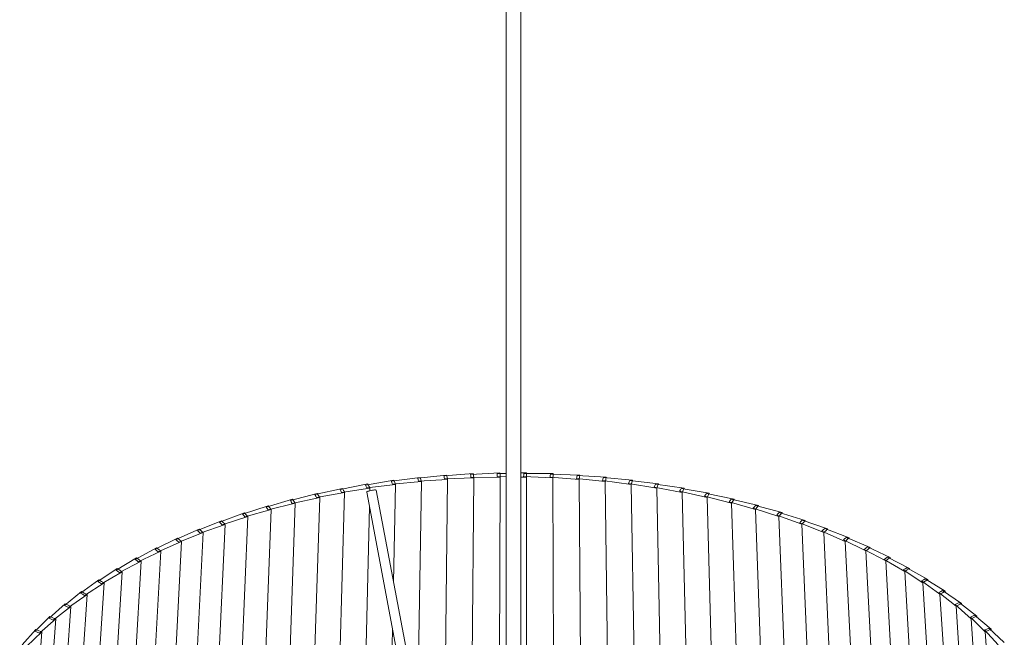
# Model space of a CAD drawing. Header units: millimetres. Extents: x 2216 to 4596, y 810 to 6843.
# Tile 5 of 9: x 2265 to 2667, y 4731 to 4983. Entities that reach past the tile are written whole.
import ezdxf

# ---------------------------------------------------------------- set-up
doc = ezdxf.new("R2010")
doc.units = ezdxf.units.MM
doc.layers.add('E-LITE-EQPM', color=7, linetype='Continuous', lineweight=20)

# ---------------------------------------------------------------- blocks, each defined once
blk = doc.blocks.new('68604_Lamp - 68604-45 SAMBA Black_yellow pendant lamp with plug _Plugged in Ceiling_-557170-00 Isometrico PDF')
at = {"layer": 'E-LITE-EQPM', "color": 251, "lineweight": 9, "true_color": 0x636466}
for p, q in [((2463.52, 5578.38), (2463.52, 4672.06)), ((2469.52, 4672.06), (2469.52, 5578.38)), ((2428.38, 4796.18), (2416.69, 4794.59)), ((2439.18, 4797.09), (2427.37, 4795.83)), ((2428.65, 4795.32), (2428.38, 4796.18)), ((2450.03, 4797.7), (2438.13, 4796.76)), ((2438.13, 4796.76), (2438.23, 4796.14)), ((2438.23, 4796.14), (2438.33, 4795.51)), ((2439.38, 4796.22), (2439.18, 4797.09)), ((2439.54, 4795.55), (2439.38, 4796.22)), ((2460.93, 4798.01), (2448.96, 4797.4)), ((2448.96, 4797.4), (2449.01, 4796.77)), ((2449.01, 4796.77), (2449.07, 4796.14)), ((2449.07, 4796.14), (2461.07, 4796.24)), ((2450.17, 4796.82), (2450.03, 4797.7)), ((2450.28, 4796.15), (2450.17, 4796.82)), ((2450.31, 4795.94), (2450.28, 4796.15)), ((2463.52, 4797.82), (2459.84, 4797.74)), ((2459.84, 4797.74), (2459.84, 4797.11)), ((2459.84, 4797.11), (2459.84, 4796.48)), ((2459.84, 4796.48), (2463.52, 4796.41)), ((2460.63, 4696.62), (2461.07, 4796.24)), ((2461, 4797.12), (2460.93, 4798.01)), ((2461.05, 4796.45), (2461, 4797.12)), ((2461.07, 4796.24), (2461.05, 4796.45)), ((2471.83, 4798.01), (2469.52, 4797.96)), ((2469.52, 4796.29), (2471.84, 4796.25)), ((2470.68, 4797.14), (2470.63, 4796.51)), ((2470.63, 4796.51), (2482.6, 4795.95)), ((2470.72, 4797.77), (2470.68, 4797.14)), ((2482.73, 4797.71), (2470.72, 4797.77)), ((2471.82, 4696.65), (2471.84, 4796.25)), ((2471.84, 4797.13), (2471.83, 4798.01)), ((2471.84, 4796.46), (2471.84, 4797.13)), ((2471.84, 4796.25), (2471.84, 4796.45)), ((2481.51, 4796.88), (2481.42, 4796.25)), ((2481.42, 4796.25), (2493.33, 4795.35)), ((2481.6, 4797.5), (2481.51, 4796.88)), ((2493.59, 4797.11), (2481.6, 4797.5)), ((2482.6, 4795.95), (2482.62, 4796.16)), ((2482.62, 4796.16), (2482.67, 4796.83)), ((2482.67, 4796.83), (2482.73, 4797.71)), ((2482.73, 4797.47), (2482.73, 4797.71)), ((2492.31, 4796.31), (2492.16, 4795.69)), ((2492.45, 4796.94), (2492.31, 4796.31)), ((2504.38, 4796.21), (2492.45, 4796.94)), ((2493.36, 4795.56), (2493.46, 4796.23)), ((2493.46, 4796.23), (2493.59, 4797.11)), ((2493.59, 4796.87), (2493.59, 4797.11)), ((2503.23, 4796.07), (2503.04, 4795.45)), ((2515.09, 4795.01), (2503.23, 4796.07)), ((2504.19, 4795.34), (2504.38, 4796.21)), ((2504.39, 4795.97), (2504.38, 4796.21)), ((2407.09, 4793.48), (2395.71, 4791.24)), ((2417.68, 4794.98), (2406.13, 4793.06)), ((2406.13, 4793.06), (2406.37, 4792.45)), ((2406.37, 4792.45), (2406.61, 4791.84)), ((2406.61, 4791.84), (2418.35, 4793.26)), ((2407.49, 4792.63), (2407.09, 4793.48)), ((2407.79, 4791.98), (2407.49, 4792.63)), ((2416.69, 4794.59), (2416.88, 4793.97)), ((2416.88, 4793.97), (2417.08, 4793.35)), ((2417.08, 4793.35), (2428.93, 4794.45)), ((2417.53, 4753.47), (2418.35, 4793.26)), ((2418.02, 4794.12), (2417.68, 4794.98)), ((2418.27, 4793.46), (2418.02, 4794.12)), ((2418.35, 4793.26), (2418.27, 4793.46)), ((2427.37, 4795.83), (2427.51, 4795.2)), ((2427.4, 4702.35), (2428.93, 4794.45)), ((2427.51, 4795.2), (2427.66, 4794.58)), ((2427.66, 4794.58), (2439.59, 4795.34)), ((2428.86, 4794.66), (2428.65, 4795.32)), ((2428.93, 4794.45), (2428.86, 4794.65)), ((2438.25, 4688.5), (2439.59, 4795.34)), ((2438.33, 4795.51), (2450.31, 4795.94)), ((2439.59, 4795.34), (2439.54, 4795.55)), ((2449.45, 4694.33), (2450.31, 4795.94)), ((2482.99, 4694.51), (2482.6, 4795.95)), ((2492.16, 4795.69), (2503.99, 4794.46)), ((2493.33, 4795.35), (2493.36, 4795.56)), ((2494.17, 4688.95), (2493.33, 4795.35)), ((2503.04, 4795.45), (2502.85, 4794.83)), ((2502.85, 4794.83), (2514.57, 4793.28)), ((2503.99, 4794.46), (2504.04, 4794.67)), ((2506.13, 4616.9), (2503.99, 4794.46)), ((2504.04, 4794.67), (2504.19, 4795.34)), ((2513.69, 4794.29), (2513.46, 4793.67)), ((2513.46, 4793.67), (2525.03, 4791.8)), ((2513.93, 4794.9), (2513.69, 4794.29)), ((2525.69, 4793.52), (2513.93, 4794.9)), ((2514.57, 4793.28), (2514.63, 4793.48)), ((2517.56, 4607.08), (2514.57, 4793.28)), ((2514.63, 4793.48), (2514.83, 4794.15)), ((2514.83, 4794.15), (2515.09, 4795.01)), ((2515.09, 4794.77), (2515.09, 4795.01)), ((2524.24, 4792.83), (2523.96, 4792.23)), ((2523.96, 4792.23), (2535.36, 4790.04)), ((2524.52, 4793.44), (2524.24, 4792.83)), ((2536.15, 4791.74), (2524.52, 4793.44)), ((2525.11, 4792.01), (2525.36, 4792.66)), ((2525.36, 4792.66), (2525.69, 4793.52)), ((2525.69, 4793.27), (2525.69, 4793.52)), ((2386.34, 4789.6), (2375.38, 4786.75)), ((2396.63, 4791.68), (2385.45, 4789.14)), ((2385.45, 4789.14), (2385.78, 4788.54)), ((2385.78, 4788.54), (2386.11, 4787.94)), ((2386.11, 4787.94), (2397.56, 4790.01)), ((2386.86, 4788.78), (2386.34, 4789.6)), ((2387.27, 4788.15), (2386.86, 4788.78)), ((2387.39, 4787.96), (2387.27, 4788.15)), ((2391.36, 4571.9), (2397.56, 4790.01)), ((2395.71, 4791.24), (2395.99, 4790.64)), ((2395.99, 4790.64), (2396.28, 4790.03)), ((2396.28, 4790.03), (2407.89, 4791.78)), ((2397.1, 4790.85), (2396.63, 4791.68)), ((2397.45, 4790.21), (2397.1, 4790.85)), ((2397.56, 4790.01), (2397.45, 4790.21)), ((2406.55, 4790.19), (2406.58, 4790.26)), ((2406.55, 4790.19), (2422.44, 4705.82)), ((2407.89, 4791.78), (2407.79, 4791.98)), ((2407.86, 4790.73), (2407.89, 4791.78)), ((2426.37, 4706.56), (2410.48, 4790.93)), ((2525.03, 4791.8), (2525.11, 4792)), ((2528.78, 4605.37), (2525.03, 4791.8)), ((2534.65, 4791.09), (2534.32, 4790.49)), ((2534.32, 4790.49), (2545.53, 4787.99)), ((2534.97, 4791.69), (2534.65, 4791.09)), ((2546.44, 4789.66), (2534.97, 4791.69)), ((2535.36, 4790.04), (2535.45, 4790.24)), ((2539.84, 4603.66), (2535.36, 4790.04)), ((2535.45, 4790.24), (2535.75, 4790.89)), ((2535.75, 4790.89), (2536.15, 4791.74)), ((2536.15, 4791.48), (2536.15, 4791.74)), ((2544.9, 4789.06), (2544.53, 4788.47)), ((2544.53, 4788.47), (2555.52, 4785.66)), ((2545.27, 4789.65), (2544.9, 4789.06)), ((2556.56, 4787.31), (2545.27, 4789.65)), ((2545.53, 4787.99), (2545.64, 4788.18)), ((2545.64, 4788.18), (2545.99, 4788.82)), ((2545.99, 4788.82), (2546.44, 4789.66)), ((2546.45, 4789.4), (2546.44, 4789.66)), ((2366.33, 4784.6), (2355.89, 4781.15)), ((2376.23, 4787.24), (2365.51, 4784.08)), ((2365.51, 4784.08), (2365.94, 4783.51)), ((2366.98, 4783.8), (2366.33, 4784.6)), ((2366.36, 4782.93), (2377.41, 4785.62)), ((2369.26, 4559.13), (2377.41, 4785.62)), ((2375.38, 4786.75), (2375.75, 4786.16)), ((2375.75, 4786.16), (2376.13, 4785.57)), ((2376.13, 4785.57), (2387.39, 4787.96)), ((2376.82, 4786.43), (2376.23, 4787.24)), ((2377.27, 4785.81), (2376.82, 4786.43)), ((2377.41, 4785.62), (2377.27, 4785.81)), ((2380.22, 4565.45), (2387.39, 4787.96)), ((2402.65, 4578.42), (2407.7, 4784.09)), ((2550.73, 4601.97), (2545.53, 4787.99)), ((2554.97, 4786.75), (2554.56, 4786.17)), ((2554.56, 4786.17), (2565.3, 4783.05)), ((2555.39, 4787.32), (2554.97, 4786.75)), ((2566.47, 4784.67), (2555.39, 4787.32)), ((2555.52, 4785.66), (2555.64, 4785.85)), ((2561.41, 4600.32), (2555.52, 4785.66)), ((2555.64, 4785.85), (2556.04, 4786.48)), ((2556.04, 4786.48), (2556.56, 4787.31)), ((2556.57, 4787.04), (2556.56, 4787.31)), ((2564.84, 4784.16), (2564.38, 4783.59)), ((2565.3, 4784.72), (2564.84, 4784.16)), ((2576.14, 4781.77), (2565.3, 4784.72)), ((2565.89, 4783.86), (2566.47, 4784.67)), ((2566.48, 4784.4), (2566.47, 4784.67)), ((2356.66, 4781.68), (2346.51, 4777.95)), ((2347.52, 4776.85), (2358.07, 4780.14)), ((2348.43, 4556.56), (2358.07, 4780.14)), ((2355.89, 4781.15), (2356.35, 4780.59)), ((2356.35, 4780.59), (2356.81, 4780.02)), ((2357.36, 4780.91), (2356.66, 4781.68)), ((2356.81, 4780.02), (2367.62, 4783.01)), ((2357.9, 4780.32), (2357.36, 4780.91)), ((2358.07, 4780.14), (2357.9, 4780.32)), ((2358.52, 4553.14), (2367.62, 4783.01)), ((2365.94, 4783.51), (2366.36, 4782.93)), ((2367.47, 4783.2), (2366.98, 4783.8)), ((2367.62, 4783.01), (2367.47, 4783.2)), ((2564.38, 4783.59), (2574.86, 4780.18)), ((2565.3, 4783.05), (2565.44, 4783.24)), ((2571.85, 4598.71), (2565.3, 4783.05)), ((2565.44, 4783.25), (2565.89, 4783.86)), ((2574.48, 4781.3), (2573.98, 4780.74)), ((2573.98, 4780.74), (2584.17, 4777.05)), ((2574.98, 4781.85), (2574.48, 4781.3)), ((2574.86, 4780.18), (2575.01, 4780.37)), ((2582.02, 4597.13), (2574.86, 4780.18)), ((2585.57, 4778.6), (2574.98, 4781.85)), ((2575.01, 4780.37), (2575.5, 4780.97)), ((2575.5, 4780.97), (2576.14, 4781.77)), ((2576.15, 4781.49), (2576.14, 4781.77)), ((2347.24, 4778.5), (2337.42, 4774.5)), ((2338.51, 4773.42), (2348.77, 4777)), ((2338.68, 4560.26), (2348.77, 4777)), ((2346.51, 4777.95), (2347.02, 4777.4)), ((2347.02, 4777.4), (2347.52, 4776.85)), ((2348, 4777.75), (2347.24, 4778.5)), ((2348.59, 4777.18), (2348, 4777.75)), ((2348.77, 4777), (2348.59, 4777.18)), ((2583.88, 4778.17), (2583.34, 4777.63)), ((2583.34, 4777.63), (2593.2, 4773.66)), ((2584.42, 4778.71), (2583.88, 4778.17)), ((2584.17, 4777.05), (2584.33, 4777.23)), ((2591.91, 4595.6), (2584.17, 4777.05)), ((2584.33, 4777.23), (2584.87, 4777.82)), ((2594.72, 4775.17), (2584.42, 4778.71)), ((2584.87, 4777.82), (2585.57, 4778.6)), ((2585.58, 4778.31), (2585.57, 4778.6)), ((2338.1, 4775.07), (2328.62, 4770.79)), ((2329.3, 4564.24), (2339.74, 4773.61)), ((2329.79, 4769.75), (2339.74, 4773.61)), ((2337.42, 4774.5), (2337.96, 4773.96)), ((2337.96, 4773.96), (2338.51, 4773.42)), ((2338.92, 4774.34), (2338.1, 4775.07)), ((2339.54, 4773.78), (2338.92, 4774.34)), ((2339.74, 4773.61), (2339.54, 4773.78)), ((2593, 4774.79), (2592.42, 4774.27)), ((2592.42, 4774.27), (2601.94, 4770.03)), ((2593.58, 4775.31), (2593, 4774.79)), ((2593.2, 4773.66), (2593.38, 4773.84)), ((2601.48, 4594.12), (2593.2, 4773.66)), ((2593.38, 4773.84), (2593.96, 4774.41)), ((2603.57, 4771.49), (2593.58, 4775.31)), ((2593.96, 4774.41), (2594.72, 4775.17)), ((2594.73, 4774.87), (2594.72, 4775.17)), ((2329.25, 4771.39), (2320.14, 4766.85)), ((2320.36, 4569.15), (2331, 4769.97)), ((2321.38, 4765.84), (2331, 4769.97)), ((2328.62, 4770.79), (2329.2, 4770.27)), ((2329.2, 4770.27), (2329.79, 4769.75)), ((2330.13, 4770.68), (2329.25, 4771.39)), ((2330.79, 4770.14), (2330.13, 4770.68)), ((2331, 4769.97), (2330.79, 4770.14)), ((2601.83, 4771.16), (2601.21, 4770.66)), ((2601.21, 4770.66), (2610.38, 4766.15)), ((2602.45, 4771.67), (2601.83, 4771.16)), ((2601.94, 4770.03), (2602.14, 4770.2)), ((2610.71, 4592.7), (2601.94, 4770.03)), ((2602.14, 4770.2), (2602.76, 4770.76)), ((2612.11, 4767.57), (2602.45, 4771.67)), ((2602.76, 4770.76), (2603.57, 4771.49)), ((2603.59, 4771.19), (2603.57, 4771.49)), ((2311.82, 4574.09), (2322.57, 4766.1)), ((2320.72, 4767.46), (2311.99, 4762.68)), ((2313.31, 4761.71), (2322.57, 4766.1)), ((2320.14, 4766.85), (2320.76, 4766.35)), ((2321.65, 4766.78), (2320.72, 4767.46)), ((2320.76, 4766.35), (2321.38, 4765.84)), ((2322.35, 4766.26), (2321.65, 4766.78)), ((2322.57, 4766.1), (2322.35, 4766.26)), ((2610.35, 4767.29), (2609.69, 4766.8)), ((2609.69, 4766.8), (2618.47, 4762.05)), ((2611.01, 4767.78), (2610.35, 4767.29)), ((2610.38, 4766.15), (2610.58, 4766.32)), ((2619.55, 4591.67), (2610.38, 4766.15)), ((2610.58, 4766.32), (2611.24, 4766.86)), ((2620.31, 4763.42), (2611.01, 4767.78)), ((2611.24, 4766.86), (2612.11, 4767.57)), ((2612.13, 4767.26), (2612.11, 4767.57)), ((2303.61, 4577.6), (2314.48, 4761.99)), ((2312.53, 4763.3), (2304.21, 4758.29)), ((2305.6, 4757.35), (2314.48, 4761.99)), ((2311.99, 4762.68), (2312.65, 4762.19)), ((2313.5, 4762.65), (2312.53, 4763.3)), ((2312.65, 4762.19), (2313.31, 4761.71)), ((2314.25, 4762.15), (2313.5, 4762.65)), ((2314.48, 4761.99), (2314.25, 4762.15)), ((2618.54, 4763.19), (2617.85, 4762.72)), ((2617.85, 4762.72), (2626.22, 4757.73)), ((2618.47, 4762.05), (2618.69, 4762.21)), ((2627.71, 4596.18), (2618.47, 4762.05)), ((2619.23, 4763.66), (2618.54, 4763.19)), ((2618.69, 4762.22), (2619.39, 4762.74)), ((2628.16, 4759.05), (2619.23, 4763.66)), ((2619.39, 4762.74), (2620.31, 4763.42)), ((2620.33, 4763.09), (2620.31, 4763.42)), ((2295.93, 4582.38), (2306.73, 4757.67)), ((2304.69, 4758.92), (2296.79, 4753.68)), ((2298.25, 4752.79), (2306.73, 4757.67)), ((2304.21, 4758.29), (2304.9, 4757.82)), ((2305.71, 4758.3), (2304.69, 4758.92)), ((2304.9, 4757.82), (2305.6, 4757.35)), ((2306.49, 4757.82), (2305.71, 4758.3)), ((2306.73, 4757.67), (2306.49, 4757.82)), ((2626.37, 4758.87), (2625.65, 4758.42)), ((2625.65, 4758.42), (2633.6, 4753.2)), ((2626.22, 4757.73), (2626.45, 4757.89)), ((2635.37, 4601.49), (2626.22, 4757.73)), ((2627.1, 4759.32), (2626.37, 4758.87)), ((2626.45, 4757.89), (2627.19, 4758.39)), ((2635.63, 4754.46), (2627.1, 4759.32)), ((2627.19, 4758.39), (2628.16, 4759.05)), ((2628.18, 4758.7), (2628.16, 4759.05)), ((2288.72, 4587.53), (2299.36, 4753.14)), ((2297.23, 4754.33), (2289.77, 4748.88)), ((2291.29, 4748.02), (2299.36, 4753.14)), ((2296.79, 4753.68), (2297.52, 4753.23)), ((2298.29, 4753.73), (2297.23, 4754.33)), ((2297.52, 4753.23), (2298.25, 4752.79)), ((2299.11, 4753.28), (2298.29, 4753.73)), ((2299.36, 4753.14), (2299.11, 4753.28)), ((2633.84, 4754.33), (2633.09, 4753.9)), ((2633.09, 4753.9), (2640.6, 4748.47)), ((2633.6, 4753.2), (2633.84, 4753.35)), ((2642.6, 4606.48), (2633.6, 4753.2)), ((2634.6, 4754.76), (2633.84, 4754.33)), ((2633.85, 4753.35), (2634.62, 4753.83)), ((2642.72, 4749.67), (2634.6, 4754.76)), ((2634.62, 4753.83), (2635.63, 4754.46)), ((2635.66, 4754.1), (2635.63, 4754.46)), ((2282, 4592.86), (2292.37, 4748.4)), ((2290.15, 4749.54), (2283.16, 4743.88)), ((2284.74, 4743.07), (2292.37, 4748.4)), ((2289.77, 4748.88), (2290.53, 4748.45)), ((2291.26, 4748.97), (2290.15, 4749.54)), ((2290.53, 4748.45), (2291.29, 4748.02)), ((2292.11, 4748.54), (2291.26, 4748.97)), ((2292.37, 4748.4), (2292.11, 4748.54)), ((2640.93, 4749.59), (2640.14, 4749.18)), ((2640.14, 4749.18), (2647.19, 4743.55)), ((2640.6, 4748.47), (2640.85, 4748.61)), ((2649.38, 4611.16), (2640.6, 4748.47)), ((2640.85, 4748.61), (2641.66, 4749.07)), ((2641.71, 4750), (2640.93, 4749.59)), ((2641.66, 4749.07), (2642.72, 4749.67)), ((2649.4, 4744.7), (2641.71, 4750)), ((2642.74, 4749.29), (2642.72, 4749.67)), ((2283.49, 4744.56), (2276.97, 4738.71)), ((2283.16, 4743.88), (2283.95, 4743.48)), ((2284.63, 4744.02), (2283.49, 4744.56)), ((2285.51, 4743.61), (2284.63, 4744.02)), ((2647.61, 4744.66), (2646.79, 4744.28)), ((2646.79, 4744.28), (2653.37, 4738.46)), ((2647.45, 4743.69), (2648.3, 4744.12)), ((2648.42, 4745.05), (2647.61, 4744.66)), ((2648.3, 4744.12), (2649.4, 4744.7)), ((2655.66, 4739.54), (2648.42, 4745.05)), ((2649.43, 4744.28), (2649.4, 4744.7)), ((2275.78, 4598.35), (2285.78, 4743.48)), ((2278.61, 4737.95), (2285.78, 4743.48)), ((2283.95, 4743.48), (2284.74, 4743.07)), ((2285.78, 4743.48), (2285.51, 4743.61)), ((2647.19, 4743.55), (2647.45, 4743.69)), ((2655.69, 4615.52), (2647.19, 4743.55)), ((2654.71, 4739.92), (2653.87, 4739.55)), ((2661.48, 4734.21), (2654.71, 4739.92)), ((2270.07, 4603.99), (2279.61, 4738.38)), ((2277.24, 4739.39), (2271.21, 4733.38)), ((2272.9, 4732.66), (2279.61, 4738.38)), ((2276.97, 4738.71), (2277.79, 4738.33)), ((2278.43, 4738.89), (2277.24, 4739.39)), ((2277.79, 4738.33), (2278.61, 4737.95)), ((2279.33, 4738.5), (2278.43, 4738.89)), ((2279.61, 4738.38), (2279.33, 4738.5)), ((2653.87, 4739.55), (2653.03, 4739.19)), ((2653.03, 4739.19), (2659.12, 4733.2)), ((2653.37, 4738.46), (2653.64, 4738.58)), ((2661.53, 4619.55), (2653.37, 4738.46)), ((2653.64, 4738.59), (2654.51, 4739)), ((2654.51, 4739), (2655.66, 4739.54)), ((2655.69, 4739.1), (2655.66, 4739.54)), ((2264.88, 4609.77), (2273.87, 4733.12)), ((2271.43, 4734.06), (2265.91, 4727.89)), ((2267.65, 4727.21), (2273.87, 4733.12)), ((2271.21, 4733.38), (2272.06, 4733.02)), ((2272.65, 4733.59), (2271.43, 4734.06)), ((2272.06, 4733.02), (2272.9, 4732.66)), ((2273.58, 4733.23), (2272.65, 4733.59)), ((2273.87, 4733.12), (2273.58, 4733.23)), ((2414.06, 4585.01), (2417.13, 4734.01)), ((2659.7, 4734.28), (2658.83, 4733.94)), ((2658.83, 4733.94), (2664.42, 4727.78)), ((2659.12, 4733.2), (2659.4, 4733.32)), ((2666.89, 4623.26), (2659.12, 4733.2)), ((2659.4, 4733.32), (2660.3, 4733.7)), ((2660.57, 4734.62), (2659.7, 4734.28)), ((2660.3, 4733.7), (2661.48, 4734.21)), ((2666.85, 4728.73), (2660.57, 4734.62)), ((2661.51, 4733.73), (2661.48, 4734.21))]:
    blk.add_line(p, q, dxfattribs=at)
blk.add_polyline3d([(2406.58, 4790.26, 0), (2406.74, 4790.37, 0), (2407.02, 4790.49, 0), (2407.41, 4790.61, 0), (2407.86, 4790.73, 0), (2408.37, 4790.84, 0), (2408.88, 4790.93, 0), (2409.37, 4790.99, 0), (2409.8, 4791.03, 0), (2410.14, 4791.03, 0), (2410.37, 4791.01, 0), (2410.47, 4790.95, 0), (2410.48, 4790.93, 0)], dxfattribs=at)

msp = doc.modelspace()

# ---------------------------------------------------------------- block references
at = {"layer": 'E-LITE-EQPM', "color": 254, "lineweight": 9, "true_color": 0xd4d4d4}
msp.add_blockref('68604_Lamp - 68604-45 SAMBA Black_yellow pendant lamp with plug _Plugged in Ceiling_-557170-00 Isometrico PDF', (0, 0), dxfattribs=at)

doc.saveas('drawing.dxf')
